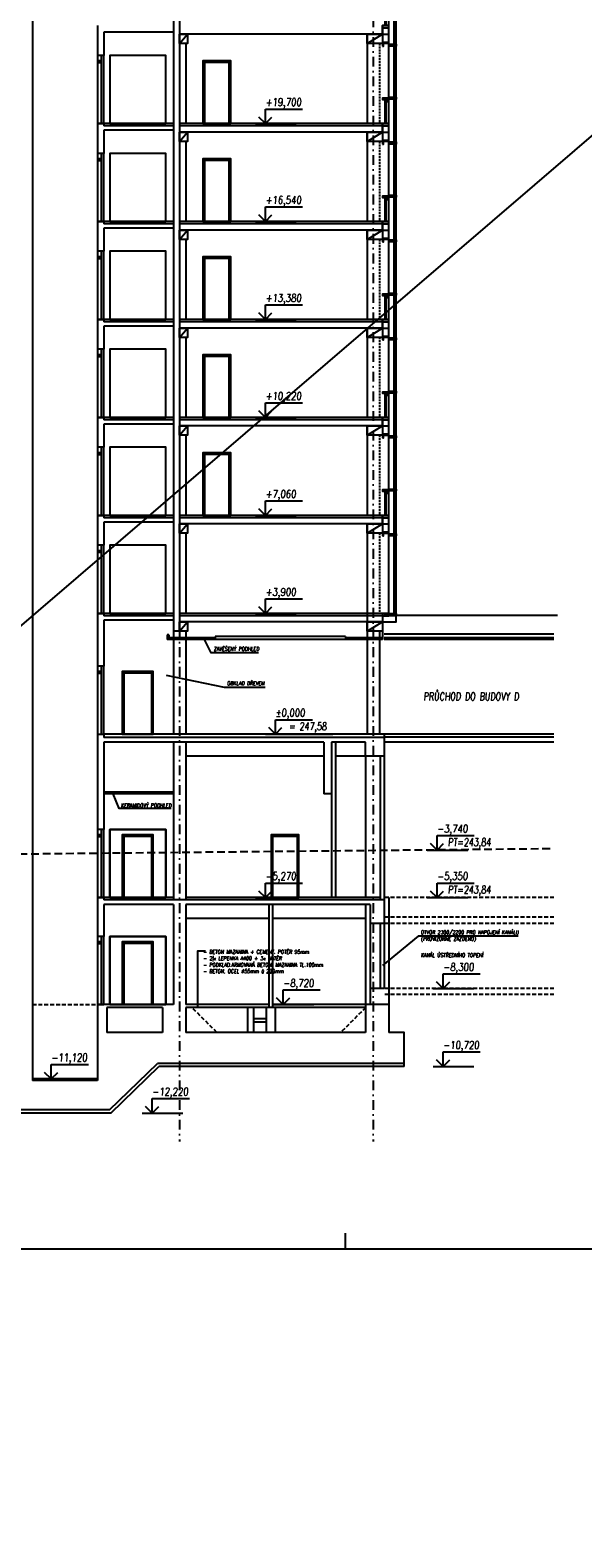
# Model space of a CAD drawing. Header units: millimetres. Extents: x -24606338 to 439687, y 151354 to 480404.
# Tile 84 of 93: x 265587 to 283425, y 315260 to 363900. Entities that reach past the tile are written whole.
import ezdxf

# ---------------------------------------------------------------- set-up
doc = ezdxf.new("R2010")
doc.units = ezdxf.units.MM
for name, pattern in [('DASHED', [0.75, 0.5, -0.25]), ('ČERCHOVANÁ', [25.4, 12.7, -6.35, 0, -6.35]), ('ČÁRKOVANÁ', [19.05, 12.7, -6.35])]:
    doc.linetypes.add(name, pattern=pattern)
for name, color, linetype in [('DVERE', 4, 'Continuous'), ('KOTY', 7, 'Continuous'), ('KOTY-DVERE', 8, 'Continuous'), ('LEGENDA', 7, 'Continuous'), ('NOVA', 240, 'Continuous'), ('OSY', 7, 'Continuous'), ('TENKA', 4, 'Continuous'), ('TLUSTA', 2, 'Continuous')]:
    doc.layers.add(name, color=color, linetype=linetype)
doc.styles.add('CS-ROMANS', font='romans.shx', dxfattribs={"width": 0.75, "oblique": 5})
doc.styles.add('CS-ROMANS_100', font='romans.shx', dxfattribs={"width": 0.75, "oblique": 5, "height": 200})
doc.styles.add('ROMANS', font='romans.shx', dxfattribs={"width": 0.75, "oblique": 5, "height": 200})

# ---------------------------------------------------------------- blocks, each defined once
blk = doc.blocks.new('VÝŠKOVÁ KÓTA 1')
at = {"ltscale": 0.25}
for p, q in [((0, 0), (-1.7, 1.7)), ((0, 3.76), (9.59, 3.76)), ((0, 0), (0, 3.76)), ((0, 0), (1.7, 1.7))]:
    blk.add_line(p, q, dxfattribs=at)
at = {"style": 'ROMANS', "oblique": 5, "width": 0.8}
blk.add_attdef('VÝŠKA', (0, 4.54), '', height=2, dxfattribs=at)
blk = doc.blocks.new('A$C2F1015B4')
at = {"layer": 'NOVA'}
for points in [[(-441, 2502), (-200, 2502), (-200, 2568), (-441, 2568)], [(0, 2592), (-200, 2592), (-200, 2617), (0, 2617)], [(0, 2502), (-25, 2502), (-25, 2592), (0, 2592)], [(-441, 788), (-200, 788), (-200, 852), (-441, 852)], [(-200, 820), (0, 820), (0, 780), (-20, 780), (-20, 800), (-200, 800)], [(-200, 800), (-34, 800), (-34, 780), (-200, 780)], [(-200, 780), (-100, 780), (-100, 715), (-200, 715)], [(0, -75), (-200, -75), (-200, 0), (0, 0)], [(0, -275), (-200, -275), (-200, -75), (0, -75)]]:
    blk.add_lwpolyline(points, close=True, dxfattribs=at)
for points in [[(-441, -592), (-441, 2568)], [(-411, 852), (-411, 2502)], [(-371, 852), (-371, 2502)], [(-200, -592), (-200, 2568)], [(-411, -592), (-411, 788)], [(-371, -592), (-371, 788)], [(-100, 780), (-100, 0)], [(-75, 800), (-75, 0)]]:
    blk.add_lwpolyline(points, dxfattribs=at)

msp = doc.modelspace()

# ---------------------------------------------------------------- linework, layer by layer
at = {"layer": 'DVERE'}
for points in [[(268162.025, 360885.271), (269962.025, 360885.271), (269962.025, 363085.271), (268162.025, 363085.271)], [(271162.025, 360885.271), (272062.025, 360885.271), (272062.025, 362905.271), (271162.025, 362905.271)], [(271212.025, 360885.271), (272012.025, 360885.271), (272012.025, 362855.271), (271212.025, 362855.271)], [(268162.025, 357725.271), (269962.025, 357725.271), (269962.025, 359925.271), (268162.025, 359925.271)], [(271162.025, 357725.271), (272062.025, 357725.271), (272062.025, 359745.271), (271162.025, 359745.271)], [(271212.025, 357725.271), (272012.025, 357725.271), (272012.025, 359695.271), (271212.025, 359695.271)], [(268162.025, 354565.271), (269962.025, 354565.271), (269962.025, 356765.271), (268162.025, 356765.271)], [(271162.025, 354565.271), (272062.025, 354565.271), (272062.025, 356585.271), (271162.025, 356585.271)], [(271212.025, 354565.271), (272012.025, 354565.271), (272012.025, 356535.271), (271212.025, 356535.271)], [(268162.025, 351405.271), (269962.025, 351405.271), (269962.025, 353605.271), (268162.025, 353605.271)], [(271162.025, 351405.271), (272062.025, 351405.271), (272062.025, 353425.271), (271162.025, 353425.271)], [(271212.025, 351405.271), (272012.025, 351405.271), (272012.025, 353375.271), (271212.025, 353375.271)], [(268162.025, 348245.271), (269962.025, 348245.271), (269962.025, 350445.271), (268162.025, 350445.271)], [(271162.025, 348245.271), (272062.025, 348245.271), (272062.025, 350265.271), (271162.025, 350265.271)], [(271212.025, 348245.271), (272012.025, 348245.271), (272012.025, 350215.271), (271212.025, 350215.271)], [(268162.025, 345085.271), (269962.025, 345085.271), (269962.025, 347285.271), (268162.025, 347285.271)], [(268562.025, 341185.271), (269562.025, 341185.271), (269562.025, 343205.271), (268562.025, 343205.271)], [(268612.025, 341185.271), (269512.025, 341185.271), (269512.025, 343155.271), (268612.025, 343155.271)], [(268162.025, 335915.271), (269962.025, 335915.271), (269962.025, 338115.271), (268162.025, 338115.271)], [(268162.025, 338115.271), (269962.025, 338115.271), (269962.025, 335915.271), (268162.025, 335915.271)], [(268562.025, 335915.271), (269562.025, 335915.271), (269562.025, 337935.271), (268562.025, 337935.271)], [(268612.025, 335915.271), (269512.025, 335915.271), (269512.025, 337885.271), (268612.025, 337885.271)], [(273362.025, 335915.271), (274262.025, 335915.271), (274262.025, 337935.271), (273362.025, 337935.271)], [(273412.025, 335915.271), (274212.025, 335915.271), (274212.025, 337885.271), (273412.025, 337885.271)], [(268162.025, 332465.271), (269962.025, 332465.271), (269962.025, 334665.271), (268162.025, 334665.271)], [(268162.025, 334665.271), (269962.025, 334665.271), (269962.025, 332465.271), (268162.025, 332465.271)], [(268562.025, 332465.271), (269562.025, 332465.271), (269562.025, 334485.271), (268562.025, 334485.271)], [(268612.025, 332465.271), (269512.025, 332465.271), (269512.025, 334435.271), (268612.025, 334435.271)]]:
    msp.add_lwpolyline(points, close=True, dxfattribs=at)
for points in [[(268062.025, 332365.271), (268062.025, 331565.271)], [(273199.525, 332000.271), (272799.525, 332000.271)], [(273199.525, 331900.271), (272799.525, 331900.271)], [(269862.025, 331565.271), (268062.025, 331565.271)], [(276412.025, 331565.271), (270612.025, 331565.271)], [(277662.025, 330565.271), (269696.56, 330565.271)], [(277662.025, 330465.271), (269737.025, 330465.271)], [(267762.025, 330015.271), (265662.025, 330015.271)], [(268187.025, 328965.271), (265237.025, 328965.271)], [(268146.56, 329065.271), (265277.489, 329065.271)]]:
    msp.add_lwpolyline(points, dxfattribs=at)
at = {"layer": 'KOTY', "linetype": 'ByBlock'}
for p, q in [((272855.583, 360885.271), (274172.678, 360885.271)), ((272855.583, 357725.271), (274172.678, 357725.271)), ((272855.583, 354565.271), (274172.678, 354565.271)), ((272855.583, 351405.271), (274172.678, 351405.271)), ((272855.583, 348245.271), (274172.678, 348245.271)), ((272855.583, 345085.271), (274172.678, 345085.271)), ((273178.557, 341185.271), (275351.857, 341185.271)), ((278396.93, 337445.271), (279714.025, 337445.271)), ((272855.583, 335915.271), (274172.678, 335915.271)), ((278396.93, 335915.271), (279714.025, 335915.271)), ((278593.253, 332985.271), (279910.347, 332985.271)), ((273429.333, 332465.271), (274746.428, 332465.271)), ((278593.253, 330465.271), (279910.347, 330465.271)), ((265944.474, 330065.271), (267261.569, 330065.271)), ((269203.196, 328965.271), (270520.29, 328965.271))]:
    msp.add_line(p, q, dxfattribs=at)
at = {"layer": 'KOTY-DVERE'}
for points in [[(272954.405, 343813.231), (271426.624, 343813.231), (271205.4, 344268.681)], [(273168.31, 342689.502), (271855.81, 342689.502), (269986.862, 343083.321)], [(270135.753, 338793.09), (268454.872, 338793.09), (268265.751, 339265.271)], [(281339.427, 334670.4), (278109.222, 334670.4), (276960.938, 333724.867)], [(271251.63, 334185.186), (270983.737, 334185.186), (270983.737, 332365.271)]]:
    msp.add_lwpolyline(points, dxfattribs=at)
at = {"layer": 'LEGENDA'}
msp.add_line((230993.257, 315260.417), (395662.394, 456533.214), dxfattribs=at)
msp.add_lwpolyline([(239766.879, 324585.271), (296766.879, 324585.271), (296766.879, 413685.271), (239766.879, 413685.271)], close=True, dxfattribs=at)
msp.add_lwpolyline([(275766.879, 324585.271), (275766.879, 325085.271)], dxfattribs=at)
at = {"layer": 'NOVA'}
for points in [[(276962.025, 347677.771), (277162.025, 347677.771), (277162.025, 347702.771), (276962.025, 347702.771)], [(276962.025, 347587.771), (276987.025, 347587.771), (276987.025, 347677.771), (276962.025, 347677.771)], [(277402.969, 347587.771), (277162.025, 347587.771), (277162.025, 347652.771), (277402.969, 347652.771)], [(276962.025, 345010.271), (277162.025, 345010.271), (277162.025, 345085.271), (276962.025, 345085.271)], [(276962.025, 344810.271), (277402.969, 344810.271), (277402.969, 345010.271), (276962.025, 345010.271)], [(277402.969, 345020.271), (277162.025, 345020.271), (277162.025, 345085.271), (277402.969, 345085.271)]]:
    msp.add_lwpolyline(points, close=True, dxfattribs=at)
for points in [[(277162.025, 345085.271), (277162.025, 347652.771)], [(277332.969, 345085.271), (277332.969, 347587.771)], [(277372.969, 345085.271), (277372.969, 347587.771)], [(277402.969, 345085.271), (277402.969, 347652.771)]]:
    msp.add_lwpolyline(points, dxfattribs=at)
at = {"layer": 'OSY', "linetype": 'ČERCHOVANÁ', "ltscale": 25}
for p, q in [((270412.025, 404960.271), (270412.025, 328042.048)), ((276662.025, 404960.271), (276662.025, 328042.048))]:
    msp.add_line(p, q, dxfattribs=at)
at = {"layer": 'OSY', "linetype": 'DASHED', "ltscale": 500}
msp.add_lwpolyline([(243494.447, 337106.841), (282492.112, 337500.604)], dxfattribs=at)
at = {"layer": 'TENKA'}
for points in [[(270412.025, 363470.271), (270662.025, 363770.271)], [(270612.025, 363470.271), (270612.025, 360885.271)], [(276462.025, 363770.271), (276462.025, 360885.271)], [(276462.025, 363470.271), (276962.025, 363770.271)], [(267887.025, 360885.271), (267887.025, 363085.271)], [(267962.025, 360885.271), (267962.025, 360810.271)], [(270212.025, 360810.271), (267962.025, 360810.271)], [(276962.025, 360810.271), (270412.025, 360810.271)], [(270412.025, 360310.271), (270662.025, 360610.271)], [(276462.025, 360610.271), (276462.025, 357725.271)], [(276462.025, 360310.271), (276962.025, 360610.271)], [(270612.025, 360310.271), (270612.025, 357725.271)], [(267887.025, 357725.271), (267887.025, 359925.271)], [(267962.025, 357725.271), (267962.025, 357650.271)], [(270212.025, 357650.271), (267962.025, 357650.271)], [(276962.025, 357650.271), (270412.025, 357650.271)], [(270412.025, 357150.271), (270662.025, 357450.271)], [(270612.025, 357150.271), (270612.025, 354565.271)], [(276462.025, 357450.271), (276462.025, 354565.271)], [(276462.025, 357150.271), (276962.025, 357450.271)], [(267887.025, 354565.271), (267887.025, 356765.271)], [(267962.025, 354565.271), (267962.025, 354490.271)], [(270212.025, 354490.271), (267962.025, 354490.271)], [(276962.025, 354490.271), (270412.025, 354490.271)], [(270412.025, 353990.271), (270662.025, 354290.271)], [(276462.025, 354290.271), (276462.025, 351405.271)], [(276462.025, 353990.271), (276962.025, 354290.271)], [(270612.025, 353990.271), (270612.025, 351405.271)], [(267887.025, 351405.271), (267887.025, 353605.271)], [(267962.025, 351405.271), (267962.025, 351330.271)], [(270212.025, 351330.271), (267962.025, 351330.271)], [(276962.025, 351330.271), (270412.025, 351330.271)], [(270412.025, 350830.271), (270662.025, 351130.271)], [(270612.025, 350830.271), (270612.025, 348245.271)], [(276462.025, 351130.271), (276462.025, 348245.271)], [(276462.025, 350830.271), (276962.025, 351130.271)], [(267887.025, 348245.271), (267887.025, 350445.271)], [(267962.025, 348245.271), (267962.025, 348170.271)], [(270212.025, 348170.271), (267962.025, 348170.271)], [(276962.025, 348170.271), (270412.025, 348170.271)], [(270412.025, 347670.271), (270662.025, 347970.271)], [(276462.025, 347970.271), (276462.025, 341185.271)], [(276462.025, 347670.271), (276962.025, 347970.271)], [(270612.025, 347670.271), (270612.025, 345085.271)], [(267887.025, 345085.271), (267887.025, 347285.271)], [(267962.025, 345085.271), (267962.025, 345010.271)], [(270212.025, 345010.271), (267962.025, 345010.271)], [(276962.025, 345010.271), (270412.025, 345010.271)], [(270062.025, 344392.271), (270012.025, 344392.271)], [(270012.025, 344392.271), (270012.025, 344242.271)], [(270062.025, 344392.271), (270062.025, 344242.271)], [(270212.025, 344510.271), (270212.025, 341185.271)], [(270412.025, 344510.271), (270662.025, 344810.271)], [(270612.025, 344510.271), (270612.025, 341185.271)], [(276462.025, 344510.271), (276962.025, 344810.271)], [(276862.025, 344510.271), (276862.025, 341185.271)], [(276962.025, 344510.271), (276962.025, 344242.271)], [(282492.112, 344410.271), (277012.025, 344410.271)], [(276962.025, 344242.271), (270012.025, 344242.271)], [(271562.025, 344292.271), (270062.025, 344292.271)], [(275762.025, 344342.271), (271562.025, 344342.271)], [(271562.025, 344342.271), (271562.025, 344242.271)], [(275762.025, 344342.271), (275762.025, 344242.271)], [(276962.025, 344292.271), (275762.025, 344292.271)], [(282492.112, 344292.271), (277012.025, 344292.271)], [(267887.025, 341185.271), (267887.025, 343385.271)], [(267962.025, 341185.271), (267962.025, 341085.271)], [(277012.025, 341085.271), (267962.025, 341085.271)], [(282492.112, 341088.183), (277012.025, 341088.183)], [(270612.025, 340485.271), (275062.025, 340485.271)], [(275437.025, 340485.271), (276412.025, 340485.271)], [(276412.025, 340485.271), (276412.025, 335915.271)], [(282492.112, 340935.271), (277012.025, 340935.271)], [(270212.025, 339315.271), (267962.025, 339315.271)], [(270212.025, 339265.271), (267962.025, 339265.271)], [(267887.025, 335915.271), (267887.025, 338115.271)], [(267962.025, 335915.271), (267962.025, 335840.271)], [(277012.025, 335840.271), (267962.025, 335840.271)], [(276412.025, 335690.271), (276412.025, 332465.271)], [(277162.025, 335915.271), (277162.025, 331565.271)], [(273287.025, 335240.271), (270612.025, 335240.271)], [(276412.025, 335240.271), (273412.025, 335240.271)], [(267887.025, 332465.271), (267887.025, 334665.271)], [(277012.025, 335085.271), (276562.025, 335085.271)], [(277012.025, 332985.271), (276562.025, 332985.271)], [(269862.025, 332365.271), (268062.025, 332365.271)], [(269862.025, 332365.271), (269862.025, 331565.271)], [(276412.025, 332365.271), (270612.025, 332365.271)], [(270612.025, 332365.271), (270612.025, 331565.271)], [(272599.525, 332365.271), (272599.525, 331565.271)], [(272799.525, 332365.271), (272799.525, 331565.271)], [(273199.525, 332365.271), (273199.525, 331565.271)], [(273499.525, 332365.271), (273499.525, 331565.271)], [(276412.025, 332465.271), (276412.025, 331565.271)], [(277662.025, 330465.271), (277662.025, 331565.271), (277162.025, 331565.271)], [(268146.56, 329065.271), (269696.56, 330565.271)], [(268187.025, 328965.271), (269737.025, 330465.271)], [(265662.025, 330065.271), (265662.025, 330015.271)], [(267762.025, 330065.271), (267762.025, 330015.271)]]:
    msp.add_lwpolyline(points, dxfattribs=at)
at = {"layer": 'TENKA', "linetype": 'ČÁRKOVANÁ', "ltscale": 5}
for points in [[(276862.025, 363470.271), (276862.025, 360885.271)], [(276862.025, 360310.271), (276862.025, 357725.271)], [(276862.025, 357150.271), (276862.025, 354565.271)], [(276862.025, 353990.271), (276862.025, 351405.271)], [(276862.025, 350830.271), (276862.025, 348245.271)], [(276862.025, 347670.271), (276862.025, 345085.271)]]:
    msp.add_lwpolyline(points, dxfattribs=at)
at = {"layer": 'TENKA'}
for points in [[(267762.025, 360885.271), (267962.025, 360885.271), (267962.025, 363085.271), (267762.025, 363085.271)], [(267762.025, 362855.271), (267887.025, 362855.271), (267887.025, 362905.271), (267762.025, 362905.271)], [(267762.025, 357725.271), (267962.025, 357725.271), (267962.025, 359925.271), (267762.025, 359925.271)], [(267762.025, 359695.271), (267887.025, 359695.271), (267887.025, 359745.271), (267762.025, 359745.271)], [(267762.025, 354565.271), (267962.025, 354565.271), (267962.025, 356765.271), (267762.025, 356765.271)], [(267762.025, 356535.271), (267887.025, 356535.271), (267887.025, 356585.271), (267762.025, 356585.271)], [(267762.025, 351405.271), (267962.025, 351405.271), (267962.025, 353605.271), (267762.025, 353605.271)], [(267762.025, 353375.271), (267887.025, 353375.271), (267887.025, 353425.271), (267762.025, 353425.271)], [(267762.025, 348245.271), (267962.025, 348245.271), (267962.025, 350445.271), (267762.025, 350445.271)], [(267762.025, 350215.271), (267887.025, 350215.271), (267887.025, 350265.271), (267762.025, 350265.271)], [(267762.025, 345085.271), (267962.025, 345085.271), (267962.025, 347285.271), (267762.025, 347285.271)], [(267762.025, 347055.271), (267887.025, 347055.271), (267887.025, 347105.271), (267762.025, 347105.271)], [(267762.025, 341185.271), (267962.025, 341185.271), (267962.025, 343385.271), (267762.025, 343385.271)], [(267762.025, 343155.271), (267887.025, 343155.271), (267887.025, 343205.271), (267762.025, 343205.271)], [(267762.025, 335915.271), (267962.025, 335915.271), (267962.025, 338115.271), (267762.025, 338115.271)], [(267762.025, 337885.271), (267887.025, 337885.271), (267887.025, 337935.271), (267762.025, 337935.271)], [(267762.025, 332465.271), (267962.025, 332465.271), (267962.025, 334665.271), (267762.025, 334665.271)], [(267762.025, 334435.271), (267887.025, 334435.271), (267887.025, 334485.271), (267762.025, 334485.271)]]:
    msp.add_lwpolyline(points, close=True, dxfattribs=at)
at = {"layer": 'TENKA', "linetype": 'ČÁRKOVANÁ', "ltscale": 10}
for points in [[(282492.112, 335915.271), (277012.025, 335915.271)], [(282492.112, 335285.271), (277012.025, 335285.271)], [(282492.112, 335085.271), (277012.025, 335085.271)], [(282492.112, 332985.271), (277012.025, 332985.271)], [(282492.112, 332785.271), (277012.025, 332785.271)], [(265662.025, 332465.271), (267762.025, 332465.271)], [(271612.025, 331565.271), (270812.025, 332365.271)], [(276412.025, 332365.271), (275612.025, 331565.271)]]:
    msp.add_lwpolyline(points, dxfattribs=at)
at = {"layer": 'TLUSTA'}
for points in [[(265662.025, 402980.271), (265662.025, 330065.271)], [(270412.025, 402980.271), (270412.025, 344510.271)], [(270212.025, 398745.271), (270212.025, 344510.271)], [(270412.025, 398530.271), (270412.025, 344510.271)], [(267762.025, 364045.271), (267762.025, 363085.271)], [(270212.025, 363830.271), (267962.025, 363830.271)], [(267962.025, 363830.271), (267962.025, 363085.271)], [(276962.025, 363770.271), (276962.025, 364045.271)], [(276962.025, 363770.271), (270412.025, 363770.271)], [(267962.025, 363085.271), (267762.025, 363085.271)], [(270212.025, 360885.271), (267762.025, 360885.271)], [(267762.025, 360885.271), (267762.025, 359925.271)], [(270212.025, 360670.271), (267962.025, 360670.271)], [(267962.025, 360670.271), (267962.025, 359925.271)], [(276962.025, 360885.271), (270412.025, 360885.271)], [(276962.025, 360610.271), (270412.025, 360610.271)], [(276962.025, 360610.271), (276962.025, 360885.271)], [(267962.025, 359925.271), (267762.025, 359925.271)], [(270212.025, 357725.271), (267762.025, 357725.271)], [(267762.025, 357725.271), (267762.025, 356765.271)], [(270212.025, 357510.271), (267962.025, 357510.271)], [(267962.025, 357510.271), (267962.025, 356765.271)], [(276962.025, 357725.271), (270412.025, 357725.271)], [(276962.025, 357450.271), (276962.025, 357725.271)], [(276962.025, 357450.271), (270412.025, 357450.271)], [(267962.025, 356765.271), (267762.025, 356765.271)], [(270212.025, 354565.271), (267762.025, 354565.271)], [(267762.025, 354565.271), (267762.025, 353605.271)], [(270212.025, 354350.271), (267962.025, 354350.271)], [(267962.025, 354350.271), (267962.025, 353605.271)], [(276962.025, 354565.271), (270412.025, 354565.271)], [(276962.025, 354290.271), (270412.025, 354290.271)], [(276962.025, 354290.271), (276962.025, 354565.271)], [(267962.025, 353605.271), (267762.025, 353605.271)], [(270212.025, 351405.271), (267762.025, 351405.271)], [(267762.025, 351405.271), (267762.025, 350445.271)], [(270212.025, 351190.271), (267962.025, 351190.271)], [(267962.025, 351190.271), (267962.025, 350445.271)], [(276962.025, 351405.271), (270412.025, 351405.271)], [(276962.025, 351130.271), (276962.025, 351405.271)], [(276962.025, 351130.271), (270412.025, 351130.271)], [(267962.025, 350445.271), (267762.025, 350445.271)], [(270212.025, 348245.271), (267762.025, 348245.271)], [(267762.025, 348245.271), (267762.025, 347285.271)], [(270212.025, 348030.271), (267962.025, 348030.271)], [(267962.025, 348030.271), (267962.025, 347285.271)], [(276962.025, 348245.271), (270412.025, 348245.271)], [(276962.025, 347970.271), (270412.025, 347970.271)], [(276962.025, 347970.271), (276962.025, 348245.271)], [(267962.025, 347285.271), (267762.025, 347285.271)], [(267762.025, 345085.271), (267762.025, 343385.271)], [(270212.025, 345085.271), (267762.025, 345085.271)], [(267962.025, 344870.271), (267962.025, 343385.271)], [(270212.025, 344870.271), (267962.025, 344870.271)], [(276962.025, 345085.271), (270412.025, 345085.271)], [(282602.112, 345020.271), (277012.025, 345020.271)], [(270412.025, 344510.271), (270212.025, 344510.271)], [(276962.025, 344810.271), (270412.025, 344810.271)], [(282492.112, 344242.271), (277012.025, 344242.271)], [(267962.025, 343385.271), (267762.025, 343385.271)], [(267762.025, 341185.271), (267762.025, 338115.271)], [(277012.025, 341185.271), (267962.025, 341185.271)], [(277012.025, 341185.271), (277012.025, 332985.271)], [(282492.112, 341185.271), (277012.025, 341185.271)], [(275062.025, 340935.271), (267962.025, 340935.271)], [(267962.025, 340935.271), (267962.025, 338115.271)], [(270212.025, 340935.271), (270212.025, 335840.271)], [(270612.025, 340935.271), (270612.025, 335840.271)], [(275062.025, 340935.271), (275062.025, 339265.271)], [(276412.025, 340935.271), (275312.025, 340935.271)], [(275312.025, 340935.271), (275312.025, 335915.271)], [(275437.025, 340935.271), (275437.025, 335915.271)], [(276412.025, 340485.271), (276412.025, 340935.271)], [(276412.025, 340485.271), (277012.025, 340485.271)], [(276887.025, 340485.271), (276887.025, 335840.271)], [(275312.025, 339265.271), (275062.025, 339265.271)], [(267962.025, 338115.271), (267762.025, 338115.271)], [(270212.025, 335915.271), (267762.025, 335915.271)], [(267762.025, 335915.271), (267762.025, 334665.271)], [(270212.025, 335690.271), (267962.025, 335690.271)], [(267962.025, 335690.271), (267962.025, 334665.271)], [(270212.025, 335690.271), (270212.025, 332465.271)], [(276887.025, 335915.271), (270612.025, 335915.271)], [(276562.025, 335690.271), (270612.025, 335690.271)], [(270612.025, 335690.271), (270612.025, 332465.271)], [(273287.025, 335690.271), (273287.025, 332365.271)], [(273412.025, 335690.271), (273412.025, 332365.271)], [(276562.025, 335690.271), (276562.025, 332465.271)], [(267962.025, 334665.271), (267762.025, 334665.271)], [(276887.025, 335085.271), (276887.025, 332985.271)], [(270212.025, 332465.271), (267762.025, 332465.271)], [(267762.025, 332465.271), (267762.025, 330065.271)], [(273287.025, 332465.271), (270612.025, 332465.271)], [(277162.025, 332465.271), (273412.025, 332465.271)], [(267762.025, 330065.271), (265662.025, 330065.271)]]:
    msp.add_lwpolyline(points, dxfattribs=at)
for points in [[(270412.025, 363770.271), (270662.025, 363770.271), (270662.025, 363470.271), (270412.025, 363470.271)], [(276462.025, 363770.271), (276962.025, 363770.271), (276962.025, 363470.271), (276462.025, 363470.271)], [(270412.025, 360610.271), (270662.025, 360610.271), (270662.025, 360310.271), (270412.025, 360310.271)], [(276462.025, 360610.271), (276962.025, 360610.271), (276962.025, 360310.271), (276462.025, 360310.271)], [(270412.025, 357450.271), (270662.025, 357450.271), (270662.025, 357150.271), (270412.025, 357150.271)], [(276462.025, 357450.271), (276962.025, 357450.271), (276962.025, 357150.271), (276462.025, 357150.271)], [(270412.025, 354290.271), (270662.025, 354290.271), (270662.025, 353990.271), (270412.025, 353990.271)], [(276462.025, 354290.271), (276962.025, 354290.271), (276962.025, 353990.271), (276462.025, 353990.271)], [(270412.025, 351130.271), (270662.025, 351130.271), (270662.025, 350830.271), (270412.025, 350830.271)], [(276462.025, 351130.271), (276962.025, 351130.271), (276962.025, 350830.271), (276462.025, 350830.271)], [(270412.025, 347970.271), (270662.025, 347970.271), (270662.025, 347670.271), (270412.025, 347670.271)], [(276462.025, 347970.271), (276962.025, 347970.271), (276962.025, 347670.271), (276462.025, 347670.271)], [(270412.025, 344810.271), (270662.025, 344810.271), (270662.025, 344510.271), (270412.025, 344510.271)], [(276462.025, 344810.271), (276962.025, 344810.271), (276962.025, 344510.271), (276462.025, 344510.271)]]:
    msp.add_lwpolyline(points, close=True, dxfattribs=at)

# ---------------------------------------------------------------- block references
at = {"layer": 'KOTY', "xscale": 125, "yscale": 125, "zscale": 125}
for p, values in [((273178.557, 360885.271), {'VÝŠKA': '+19,700'}), ((273178.557, 357725.271), {'VÝŠKA': '+16,540'}), ((273178.557, 354565.271), {'VÝŠKA': '+13,380'}), ((273178.557, 351405.271), {'VÝŠKA': '+10,220'}), ((273178.557, 348245.271), {'VÝŠKA': '+7,060'}), ((273178.557, 345085.271), {'VÝŠKA': '+3,900'}), ((273501.531, 341185.271), {'VÝŠKA': '%%p0,000'}), ((278719.904, 337445.271), {'VÝŠKA': '-3,740'}), ((273178.557, 335915.271), {'VÝŠKA': '-5,270'}), ((278719.904, 335915.271), {'VÝŠKA': '-5,350'}), ((278916.227, 332985.271), {'VÝŠKA': '-8,300'}), ((273752.307, 332465.271), {'VÝŠKA': '-8,720'}), ((278916.227, 330465.271), {'VÝŠKA': '-10,720'}), ((266267.448, 330065.271), {'VÝŠKA': '-11,120'}), ((269526.17, 328965.271), {'VÝŠKA': '-12,220'})]:
    msp.add_blockref('VÝŠKOVÁ KÓTA 1', p, dxfattribs=at).add_auto_attribs(values)
at = {"layer": 'NOVA', "xscale": -1}
for p in [(276962.025, 364045.271), (276962.025, 360885.271), (276962.025, 357725.271), (276962.025, 354565.271), (276962.025, 351405.271), (276962.025, 348245.271)]:
    msp.add_blockref('A$C2F1015B4', p, dxfattribs=at)

# ---------------------------------------------------------------- texts
at = {"layer": 'KOTY', "insert": (278277.703, 342404.155), "char_height": 250, "width": 4486.3325, "attachment_point": 4, "style": 'CS-ROMANS'}
msp.add_mtext('\\A1;PRŮCHOD DO BUDOVY D', dxfattribs=at)
at = {"layer": 'KOTY', "ltscale": 0.25, "char_height": 250, "attachment_point": 5, "style": 'CS-ROMANS_100'}
for s, insert in [('\\A1;= 247,58', (274547.173, 341405.543)), ('\\A1;PT=243,84', (279765.546, 337665.543)), ('\\A1;PT=243,84', (279765.546, 336135.543))]:
    msp.add_mtext(s, dxfattribs=dict(at, insert=insert))
at = {"layer": 'KOTY-DVERE', "char_height": 125, "attachment_point": 4, "style": 'CS-ROMANS'}
for s, insert, width in [('\\A1;ZAVĚŠENÝ PODHLED', (271512.432, 343938.933), 1549.84475), ('\\A1;OBKLAD DŘEVEM', (271941.618, 342828.156), 1232.85421), ('\\A1;KERAMIDOVÝ PODHLED', (268513.677, 338889.999), 1677.72597), ('\\A1;OTVOR 2300/2200 PRO NAPOJENÍ KANÁLU (PROVIZORNĚ ZAZDĚNO)', (278195.03, 334670.4), 3119.44191), ('\\A1;- BETON MAZANINA + CEMENT. POTĚR 95mm\\P- 2|x LEPENKA A400 + 3x NÁTĚR\\P- PODKLAD.ARMOVANÁ BETON. MAZANINA TL.100mm\\P- BETON. OCEL %%C55mm á 200mm', (271172.134, 333851.606), 3862.74325), ('\\A1;KANÁL ÚSTŘEDNÍHO TOPENÍ', (278195.03, 334058.929), 2309.86709)]:
    msp.add_mtext(s, dxfattribs=dict(at, insert=insert, width=width))

doc.saveas('drawing.dxf')
